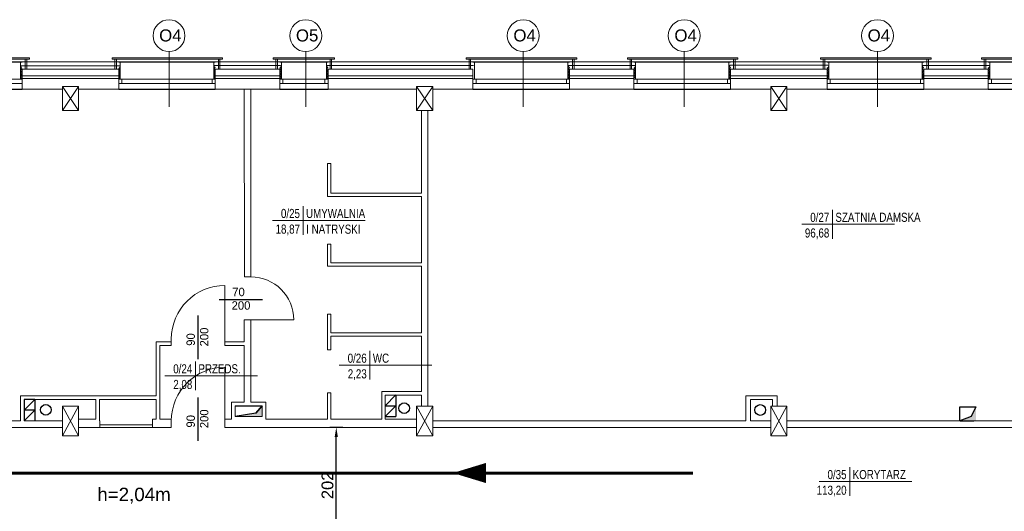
# Model space of a CAD drawing. Header units: millimetres. Extents: x 126553 to 403692, y -95821 to 38049.
# Tile 173 of 256: x 214286 to 216120, y 20552 to 21467. Entities that reach past the tile are written whole.
import ezdxf
from ezdxf.enums import TextEntityAlignment as Align

# ---------------------------------------------------------------- set-up
doc = ezdxf.new("R2010")
doc.units = ezdxf.units.MM
for name, color, linetype, lineweight in [('CIENKIE', 7, 'Continuous', 18), ('docieplenie', 6, 'Continuous', 18), ('docieplenie zew.', 6, 'Continuous', 18), ('ekspertyza', 7, 'Continuous', 30), ('ewakaucja', 3, 'Continuous', 50), ('OKNA', 7, 'Continuous', 13), ('opisy', 7, 'Continuous', 18), ('WYMIAR', 7, 'Continuous', 18), ('ŚCIANY CIENKIE', 7, 'Continuous', 18), ('ŚCIANY GRUBE', 7, 'Continuous', 20)]:
    doc.layers.add(name, color=color, linetype=linetype, lineweight=lineweight)
doc.layers.add('KOMINY', color=94, linetype='Continuous', plot=False)
doc.layers.add('WIDOK', color=7, linetype='Continuous')
doc.styles.add('Arial', font='arial.ttf')
doc.styles.add('STYLE1', font='txt', dxfattribs={"width": 0.8})
doc.linetypes.add('ZIGZAG', pattern='A,0.0001,-0.2,[131,LTYPESHP.SHX,S=0.2,R=0,X=-0.2,Y=0],-0.4,[131,LTYPESHP.SHX,S=0.2,R=180,X=0.2,Y=0],-0.2', length=0.8001)
doc.dimstyles.new('100 moje', dxfattribs={"dimtxt": 22, "dimasz": 12, "dimexe": 12, "dimexo": 20, "dimgap": 3, "dimtad": 1, "dimdec": 1, "dimrnd": 0.5, "dimtxsty": 'Standard', "dimblk1": 'ARCHTICK', "dimblk2": 'ARCHTICK', "dimsah": 1, "dimcen": 0.1, "dimdle": 10, "dimclrd": 256, "dimclre": 256, "dimclrt": 256, "dimadec": 0, "dimazin": 0, "dimtfac": 1, "dimtdec": 1, "dimtofl": 0, "dimtmove": 1, "dimatfit": 3, "dimfxl": 12, "dimfxlon": 1, "dimtolj": 1, "dimtzin": 0, "dimarcsym": 0})

# ---------------------------------------------------------------- blocks, each defined once
blk = doc.blocks.new('METKA')
for p, q in [((0, 26.9), (0, -26.9)), ((-57.4, 0), (115.4, 0))]:
    blk.add_line(p, q)
at = {"layer": 'opisy', "style": 'STYLE1', "width": 0.8, "flags": 4}
for tag, p in [('NUMER', (-6.1, 4.5)), ('POWIERZCHNIA', (-6, -24.6))]:
    blk.add_attdef(tag, text='', height=17, dxfattribs=at).set_placement(p, align=Align.RIGHT)
for tag, p in [('NAZWA', (5.3, 4.6)), ('POSADZKA', (5.6, -24.7))]:
    blk.add_attdef(tag, p, '', height=17, dxfattribs=at)
blk = doc.blocks.new('*D2459')
at = {"layer": 'Defpoints', "color": 0, "linetype": 'Continuous', "lineweight": 60, "transparency": 16777216}
for p in [(214875.4, 20707.9), (214911, 20707.9), (214920.9, 20491.8)]:
    blk.add_point(p, dxfattribs=at)
at = {"layer": 'ekspertyza', "color": 7, "linetype": 'Continuous', "lineweight": -2, "transparency": 16777216}
for p, q in [((214887.4, 20707.9), (214863.4, 20707.9)), ((214875.4, 20509.8), (214875.4, 20689.9)), ((214887.4, 20491.8), (214863.4, 20491.8))]:
    blk.add_line(p, q, dxfattribs=at)
at = {"layer": 'ekspertyza', "color": 7, "linetype": 'Continuous', "lineweight": 60, "transparency": 16777216}
for points in [[(214872.4, 20689.9), (214878.4, 20689.9), (214875.4, 20707.9)], [(214872.4, 20509.8), (214878.4, 20509.8), (214875.4, 20491.8)]]:
    blk.add_solid(points, dxfattribs=at)
at = {"layer": 'ekspertyza', "color": 7, "linetype": 'Continuous', "lineweight": 20, "transparency": 16777216, "insert": (214859.1, 20599.9), "char_height": 22, "attachment_point": 5, "rotation": 90, "style": 'Arial'}
blk.add_mtext('\\A1;202', dxfattribs=at)

msp = doc.modelspace()

# ---------------------------------------------------------------- hatches: boundary and pattern name
at = {"layer": 'KOMINY'}
for points in [[(214737.05133, 20747.83764), (214725.77484, 20734.53898), (214687.05133, 20727.83764), (214727.05133, 20727.83764), (214737.05133, 20727.83764)], [(214737.05133, 20747.83764), (214725.77484, 20734.53898), (214687.05133, 20727.83764), (214727.05133, 20727.83764), (214737.05133, 20727.83764)], [(214737.05133, 20747.83764), (214725.77484, 20734.53898), (214687.05133, 20727.83764), (214727.05133, 20727.83764), (214737.05133, 20727.83764)], [(216067.05133, 20745.83764), (216058.04922, 20728.37653), (216037.05133, 20719.83764), (216063.05133, 20719.83764), (216067.05133, 20719.83764)], [(216067.05133, 20745.83764), (216058.04922, 20728.37653), (216037.05133, 20719.83764), (216063.05133, 20719.83764), (216067.05133, 20719.83764)]]:
    msp.add_hatch(color=0, dxfattribs=at).paths.add_polyline_path(points)

# ---------------------------------------------------------------- linework, layer by layer
at = {"layer": 'CIENKIE', "color": 0}
for p, q in [((214097.72052, 21395.93621), (214303.72052, 21395.93621)), ((214097.72052, 21392.93621), (214303.72052, 21392.93621)), ((214295.72052, 21392.93621), (214295.72052, 21374.33764)), ((214298.72052, 21392.93621), (214298.72052, 21374.33764)), ((214303.72052, 21392.93621), (214303.72052, 21395.93621)), ((214457.72052, 21392.93621), (214457.72052, 21395.93621)), ((214457.72052, 21395.93621), (214663.72052, 21395.93621)), ((214457.72052, 21392.93621), (214663.72052, 21392.93621)), ((214462.72052, 21392.93621), (214462.72052, 21374.33764)), ((214465.72052, 21392.93621), (214465.72052, 21374.33764)), ((214655.72052, 21392.93621), (214655.72052, 21374.33764)), ((214658.72052, 21392.93621), (214658.72052, 21374.33764)), ((214663.72052, 21392.93621), (214663.72052, 21395.93621)), ((214757.72052, 21392.93621), (214757.72052, 21395.93621)), ((214757.72052, 21395.93621), (214871.81216, 21395.93621)), ((214757.72052, 21392.93621), (214871.81216, 21392.93621)), ((214762.72052, 21392.93621), (214762.72052, 21374.33764)), ((214765.72052, 21392.93621), (214765.72052, 21374.33764)), ((214863.81216, 21392.93621), (214863.81216, 21374.33764)), ((214866.81216, 21392.93621), (214866.81216, 21374.33764)), ((214871.81216, 21392.93621), (214871.81216, 21395.93621)), ((215117.72052, 21392.93621), (215117.72052, 21395.93621)), ((215117.72052, 21395.93621), (215323.72052, 21395.93621)), ((215117.72052, 21392.93621), (215323.72052, 21392.93621)), ((215122.72052, 21392.93621), (215122.72052, 21374.33764)), ((215125.72052, 21392.93621), (215125.72052, 21374.33764)), ((215315.72052, 21392.93621), (215315.72052, 21374.33764)), ((215318.72052, 21392.93621), (215318.72052, 21374.33764)), ((215323.72052, 21392.93621), (215323.72052, 21395.93621)), ((215417.72052, 21392.93621), (215417.72052, 21395.93621)), ((215417.72052, 21395.93621), (215623.72052, 21395.93621)), ((215417.72052, 21392.93621), (215623.72052, 21392.93621)), ((215422.72052, 21392.93621), (215422.72052, 21374.33764)), ((215425.72052, 21392.93621), (215425.72052, 21374.33764)), ((215615.72052, 21392.93621), (215615.72052, 21374.33764)), ((215618.72052, 21392.93621), (215618.72052, 21374.33764)), ((215623.72052, 21392.93621), (215623.72052, 21395.93621)), ((215777.72052, 21392.93621), (215777.72052, 21395.93621)), ((215777.72052, 21395.93621), (215983.72052, 21395.93621)), ((215777.72052, 21392.93621), (215983.72052, 21392.93621)), ((215782.72052, 21392.93621), (215782.72052, 21374.33764)), ((215785.72052, 21392.93621), (215785.72052, 21374.33764)), ((215975.72052, 21392.93621), (215975.72052, 21374.33764)), ((215978.72052, 21392.93621), (215978.72052, 21374.33764)), ((215983.72052, 21392.93621), (215983.72052, 21395.93621)), ((216077.72052, 21392.93621), (216077.72052, 21395.93621)), ((216077.72052, 21395.93621), (216283.72052, 21395.93621)), ((216077.72052, 21392.93621), (216283.72052, 21392.93621)), ((216082.72052, 21392.93621), (216082.72052, 21374.33764)), ((216085.72052, 21392.93621), (216085.72052, 21374.33764))]:
    msp.add_line(p, q, dxfattribs=at)
at = {"layer": 'docieplenie', "color": 0, "linetype": 'ZIGZAG'}
for p, q in [((214289.81398, 21375.87218), (214287.32344, 21372.26082)), ((214287.32344, 21372.26082), (214289.8627, 21368.94219)), ((214288.63467, 21381.02522), (214287.37231, 21379.43477)), ((214287.37231, 21379.43477), (214289.81398, 21375.87218)), ((214288.63467, 21381.02522), (214471.25182, 21381.02522)), ((214472.83602, 21378.3137), (214470.18258, 21375.80404)), ((214470.18258, 21375.80404), (214472.83602, 21372.44203)), ((214472.83602, 21372.44203), (214470.32478, 21369.17473)), ((214471.25182, 21381.02522), (214472.83602, 21378.3137)), ((214648.54102, 21381.27347), (214647.17035, 21379.80021)), ((214647.17035, 21379.80021), (214649.71167, 21377.50309)), ((214649.88058, 21372.15898), (214647.23756, 21369.04503)), ((214649.71167, 21377.50309), (214647.32635, 21374.52387)), ((214647.32635, 21374.52387), (214649.88058, 21372.15898)), ((214648.54102, 21381.27347), (214771.60558, 21381.27347)), ((214772.94455, 21373.93986), (214770.1878, 21371.5557)), ((214772.90625, 21378.59895), (214770.30242, 21376.34841)), ((214770.30242, 21376.34841), (214772.94455, 21373.93986)), ((214771.60558, 21381.27347), (214772.90625, 21378.59895)), ((214858.54102, 21381.27347), (214857.17035, 21379.80021)), ((214857.17035, 21379.80021), (214859.71167, 21377.50309)), ((214859.88058, 21372.15898), (214857.23756, 21369.04503)), ((214859.71167, 21377.50309), (214857.32635, 21374.52387)), ((214857.32635, 21374.52387), (214859.88058, 21372.15898)), ((214858.54102, 21381.27347), (215131.31192, 21381.27347)), ((215308.54102, 21381.27347), (215307.17035, 21379.80021)), ((215307.17035, 21379.80021), (215309.71167, 21377.50309)), ((215309.88058, 21372.15898), (215307.23756, 21369.04503)), ((215309.71167, 21377.50309), (215307.32635, 21374.52387)), ((215307.32635, 21374.52387), (215309.88058, 21372.15898)), ((215308.54102, 21381.27347), (215431.60558, 21381.27347)), ((215432.94455, 21373.93986), (215430.1878, 21371.5557)), ((215432.90625, 21378.59895), (215430.30242, 21376.34841)), ((215430.30242, 21376.34841), (215432.94455, 21373.93986)), ((215431.60558, 21381.27347), (215432.90625, 21378.59895)), ((215608.54102, 21381.27347), (215607.17035, 21379.80021)), ((215607.17035, 21379.80021), (215609.71167, 21377.50309)), ((215609.88058, 21372.15898), (215607.23756, 21369.04503)), ((215609.71167, 21377.50309), (215607.32635, 21374.52387)), ((215607.32635, 21374.52387), (215609.88058, 21372.15898)), ((215608.57936, 21381.71295), (215791.26045, 21381.71295)), ((215792.94455, 21373.93986), (215790.1878, 21371.5557)), ((215792.90625, 21378.59895), (215790.30242, 21376.34841)), ((215790.30242, 21376.34841), (215792.94455, 21373.93986)), ((215791.60558, 21381.27347), (215792.90625, 21378.59895)), ((215968.54102, 21381.27347), (215967.17035, 21379.80021)), ((215967.17035, 21379.80021), (215969.71167, 21377.50309)), ((215969.88058, 21372.15898), (215967.23756, 21369.04503)), ((215969.71167, 21377.50309), (215967.32635, 21374.52387)), ((215967.32635, 21374.52387), (215969.88058, 21372.15898)), ((215968.54102, 21381.27347), (216091.60558, 21381.27347)), ((216092.94455, 21373.93986), (216090.1878, 21371.5557)), ((216092.90625, 21378.59895), (216090.30242, 21376.34841)), ((216090.30242, 21376.34841), (216092.94455, 21373.93986)), ((216091.60558, 21381.27347), (216092.90625, 21378.59895)), ((214289.8627, 21368.94219), (214287.30289, 21365.76285)), ((214287.30289, 21365.76285), (214289.80591, 21363.31046)), ((214289.80591, 21363.31046), (214287.35191, 21359.92607)), ((214287.35191, 21359.92607), (214289.75689, 21357.27748)), ((214289.75689, 21357.27748), (214289.21699, 21356.44367)), ((214472.81503, 21366.50176), (214470.27841, 21363.20149)), ((214470.27841, 21363.20149), (214472.76719, 21360.18811)), ((214470.32478, 21369.17473), (214472.81503, 21366.50176)), ((214472.76719, 21360.18811), (214470.32625, 21357.03133)), ((214470.32625, 21357.03133), (214471.04416, 21356.31388)), ((214647.23756, 21369.04503), (214649.88014, 21366.44185)), ((214649.88014, 21366.44185), (214647.29685, 21363.45851)), ((214647.29685, 21363.45851), (214649.83905, 21361.25922)), ((214649.83905, 21361.25922), (214647.29685, 21358.45335)), ((214647.29685, 21358.45335), (214649.89203, 21356.51482)), ((214770.1878, 21371.5557), (214773.00223, 21369.9511)), ((214772.88908, 21360.69348), (214770.26485, 21358.58095)), ((214770.26485, 21358.58095), (214772.74321, 21356.46842)), ((214772.89583, 21365.35019), (214770.30139, 21363.06102)), ((214770.30139, 21363.06102), (214772.88908, 21360.69348)), ((214773.00223, 21369.9511), (214770.33397, 21367.69407)), ((214770.33397, 21367.69407), (214772.89583, 21365.35019)), ((214857.23756, 21369.04503), (214859.88014, 21366.44185)), ((214859.88014, 21366.44185), (214857.29685, 21363.45851)), ((214857.29685, 21363.45851), (214859.83905, 21361.25922)), ((214859.83905, 21361.25922), (214857.29685, 21358.45335)), ((214857.29685, 21358.45335), (214859.89203, 21356.51482)), ((215307.23756, 21369.04503), (215309.88014, 21366.44185)), ((215309.88014, 21366.44185), (215307.29685, 21363.45851)), ((215307.29685, 21363.45851), (215309.83905, 21361.25922)), ((215309.83905, 21361.25922), (215307.29685, 21358.45335)), ((215307.29685, 21358.45335), (215309.89203, 21356.51482)), ((215430.1878, 21371.5557), (215433.00223, 21369.9511)), ((215432.88908, 21360.69348), (215430.26485, 21358.58095)), ((215432.89583, 21365.35019), (215430.30139, 21363.06102)), ((215430.30139, 21363.06102), (215432.88908, 21360.69348)), ((215433.00223, 21369.9511), (215430.33397, 21367.69407)), ((215430.33397, 21367.69407), (215432.89583, 21365.35019)), ((215607.23756, 21369.04503), (215609.88014, 21366.44185)), ((215609.88014, 21366.44185), (215607.29685, 21363.45851)), ((215607.29685, 21363.45851), (215609.83905, 21361.25922)), ((215609.83905, 21361.25922), (215607.29685, 21358.45335)), ((215607.29685, 21358.45335), (215609.89203, 21356.51482)), ((215790.1878, 21371.5557), (215793.00223, 21369.9511)), ((215792.88908, 21360.69348), (215790.26485, 21358.58095)), ((215790.26485, 21358.58095), (215792.74321, 21356.46842)), ((215792.89583, 21365.35019), (215790.30139, 21363.06102)), ((215790.30139, 21363.06102), (215792.88908, 21360.69348)), ((215793.00223, 21369.9511), (215790.33397, 21367.69407)), ((215790.33397, 21367.69407), (215792.89583, 21365.35019)), ((215967.23756, 21369.04503), (215969.88014, 21366.44185)), ((215969.88014, 21366.44185), (215967.29685, 21363.45851)), ((215967.29685, 21363.45851), (215969.83905, 21361.25922)), ((215969.83905, 21361.25922), (215967.29685, 21358.45335)), ((215967.29685, 21358.45335), (215969.89203, 21356.51482)), ((216090.1878, 21371.5557), (216093.00223, 21369.9511)), ((216092.88908, 21360.69348), (216090.26485, 21358.58095)), ((216090.26485, 21358.58095), (216092.74321, 21356.46842)), ((216092.89583, 21365.35019), (216090.30139, 21363.06102)), ((216090.30139, 21363.06102), (216092.88908, 21360.69348)), ((216093.00223, 21369.9511), (216090.33397, 21367.69407)), ((216090.33397, 21367.69407), (216092.89583, 21365.35019))]:
    msp.add_line(p, q, dxfattribs=at)
at = {"layer": 'docieplenie', "color": 0, "lineweight": 0}
for points in [[(214668.05133, 20872.07021), (214668.05133, 20972.07021)], [(214716.10106, 20908.07021), (214796.10106, 20908.07021)], [(214668.05133, 20719.88611), (214668.05133, 20819.88611)]]:
    msp.add_lwpolyline(points, dxfattribs=at)
at = {"layer": 'docieplenie', "color": 0, "lineweight": 30}
for points in [[(214656.95412, 20946.11495), (214737.82207, 20946.11495)], [(214617.89035, 20835.06541), (214617.89035, 20915.93335)], [(214617.89035, 20682.88131), (214617.89035, 20763.74925)]]:
    msp.add_lwpolyline(points, dxfattribs=at)
at = {"layer": 'docieplenie', "color": 3, "lineweight": 60}
msp.add_lwpolyline([(215539.89939, 20622.92057), (214577.33827, 20622.92057)], dxfattribs=at)
at = {"layer": 'docieplenie', "color": 0, "lineweight": 0}
for centre, radius, start, end in [((214716.10106, 20908.07021), 80, 0, 90), ((214668.05133, 20872.07021), 100, 90, 180), ((214668.05133, 20719.88611), 100, 90, 180)]:
    msp.add_arc(centre, radius, start, end, dxfattribs=at)
at = {"layer": 'docieplenie zew.', "color": 0}
for p, q in [((214287.05133, 21356.09616), (214287.05133, 21388.33764)), ((214287.05133, 21388.33764), (214470.05133, 21388.33764)), ((214470.05133, 21388.33764), (214473.05133, 21388.33764)), ((214473.05133, 21388.33764), (214473.05133, 21356.09616)), ((214647.05133, 21388.33764), (214770.05133, 21388.33764)), ((214773.05133, 21388.33764), (214770.05133, 21388.33764)), ((214773.05133, 21356.09616), (214773.05133, 21388.33764)), ((214857.05133, 21388.33764), (215130.05133, 21388.33764)), ((215130.05133, 21388.33764), (215133.05133, 21388.33764)), ((215133.05133, 21388.33764), (215133.05133, 21356.09616)), ((215307.05133, 21388.33764), (215430.05133, 21388.33764)), ((215433.05133, 21388.33764), (215430.05133, 21388.33764)), ((215433.05133, 21356.09616), (215433.05133, 21388.33764)), ((215607.05133, 21356.09616), (215607.05133, 21388.33764)), ((215607.05133, 21388.33764), (215790.05133, 21388.33764)), ((215790.05133, 21388.33764), (215793.05133, 21388.33764)), ((215793.05133, 21388.33764), (215790.05133, 21388.33764)), ((215793.05133, 21388.33764), (215793.05133, 21356.09616)), ((215793.05133, 21356.09616), (215793.05133, 21388.33764)), ((215967.05133, 21388.33764), (216090.05133, 21388.33764)), ((216093.05133, 21388.33764), (216090.05133, 21388.33764)), ((216093.05133, 21356.09616), (216093.05133, 21388.33764)), ((214290.05133, 21356.09616), (214287.05133, 21356.09616)), ((214473.05133, 21356.09616), (214470.05133, 21356.09616)), ((215133.05133, 21356.09616), (215130.05133, 21356.09616)), ((215610.05133, 21356.09616), (215607.05133, 21356.09616)), ((215793.05133, 21356.09616), (215790.05133, 21356.09616))]:
    msp.add_line(p, q, dxfattribs=at)
at = {"layer": 'docieplenie zew.', "color": 0, "linetype": 'ZIGZAG'}
for p, q in [((214647.05133, 21374.33764), (214647.05133, 21388.33764)), ((214647.05133, 21356.09616), (214647.05133, 21374.33764)), ((214857.05133, 21374.33764), (214857.05133, 21388.33764)), ((214857.05133, 21356.09616), (214857.05133, 21374.33764)), ((215307.05133, 21374.33764), (215307.05133, 21388.33764)), ((215307.05133, 21356.09616), (215307.05133, 21374.33764)), ((215607.05133, 21356.09616), (215607.05133, 21374.33764)), ((215967.05133, 21374.33764), (215967.05133, 21388.33764)), ((215967.05133, 21356.09616), (215967.05133, 21374.33764)), ((214650.05133, 21356.09616), (214647.05133, 21356.09616)), ((214770.05133, 21356.09616), (214773.05133, 21356.09616)), ((214860.05133, 21356.09616), (214857.05133, 21356.09616)), ((215310.05133, 21356.09616), (215307.05133, 21356.09616)), ((215430.05133, 21356.09616), (215433.05133, 21356.09616)), ((215610.05133, 21356.09616), (215607.05133, 21356.09616)), ((215790.05133, 21356.09616), (215793.05133, 21356.09616)), ((215970.05133, 21356.09616), (215967.05133, 21356.09616)), ((216090.05133, 21356.09616), (216093.05133, 21356.09616))]:
    msp.add_line(p, q, dxfattribs=at)
at = {"layer": 'ewakaucja', "color": 3, "lineweight": 60}
msp.add_lwpolyline([(215092.65313, 20622.92057, 0, 37.5, 0), (215154.35637, 20622.92057, 37.5, 37.5, 0)], format="xyseb", dxfattribs=at)
msp.add_lwpolyline([(215149.52861, 20622.92057), (213576.39092, 20622.92057)], dxfattribs=at)
at = {"layer": 'KOMINY', "color": 0}
for p, q in [((214986.55133, 20768.23543), (214966.55133, 20748.23543)), ((214986.55133, 20767.83764), (214986.55133, 20727.83764)), ((214986.55133, 20767.83764), (214986.55133, 20727.83764)), ((214314.05133, 20759.83764), (214294.05133, 20739.83764)), ((214294.05133, 20759.83764), (214294.05133, 20719.83764)), ((214314.05133, 20759.83764), (214294.05133, 20759.83764)), ((214314.05133, 20759.83764), (214314.05133, 20719.83764)), ((214314.05133, 20739.83764), (214294.05133, 20719.83764)), ((214309.05133, 20739.83764), (214294.05133, 20739.83764)), ((214314.05133, 20739.83764), (214294.05133, 20719.83764)), ((214314.05133, 20739.83764), (214294.05133, 20739.83764)), ((214687.05133, 20747.83764), (214737.05133, 20747.83764)), ((214687.05133, 20747.83764), (214737.05133, 20747.83764)), ((214725.77484, 20734.53898), (214687.05133, 20727.83764)), ((214725.77484, 20734.53898), (214687.05133, 20727.83764)), ((214725.77484, 20734.53898), (214687.05133, 20727.83764)), ((214725.77484, 20734.53898), (214737.05133, 20747.83764)), ((214737.05133, 20747.83764), (214725.77484, 20734.53898)), ((214725.77484, 20734.53898), (214737.05133, 20747.83764)), ((214737.05133, 20747.83764), (214725.77484, 20734.53898)), ((214737.05133, 20747.83764), (214725.77484, 20734.53898)), ((214725.77484, 20734.53898), (214737.05133, 20747.83764)), ((214966.55133, 20748.23543), (214986.55133, 20748.23543)), ((214986.55133, 20748.23543), (214966.55133, 20728.23543)), ((216037.05133, 20745.83764), (216067.05133, 20745.83764)), ((216037.05133, 20719.83764), (216037.05133, 20745.83764)), ((216037.05133, 20745.83764), (216067.05133, 20745.83764)), ((216037.05133, 20719.83764), (216037.05133, 20745.83764)), ((216037.05133, 20719.83764), (216037.05133, 20739.83764)), ((216037.05133, 20719.83764), (216037.05133, 20739.83764)), ((216067.05133, 20745.83764), (216058.04922, 20728.37653)), ((214966.55133, 20727.83764), (214986.55133, 20727.83764)), ((216058.04922, 20728.37653), (216037.05133, 20719.83764)), ((216037.55133, 20719.83764), (216063.05133, 20719.83764))]:
    msp.add_line(p, q, dxfattribs=at)
for centre in [(214334.27553, 20740.55434), (214334.27553, 20740.55434), (215001.84162, 20743.60616), (215665.34319, 20740.23326), (215665.34319, 20740.23326)]:
    msp.add_circle(centre, 10, dxfattribs=at)
at = {"layer": 'OKNA', "color": 0}
for p, q in [((214110.05133, 21356.09616), (214290.05133, 21356.09616)), ((214470.05133, 21356.09616), (214650.05133, 21356.09616)), ((214475.91162, 21347.94281), (214475.91162, 21355.94281)), ((214644.05133, 21348.09616), (214644.05133, 21356.09616)), ((214770.05133, 21356.09616), (214860.05133, 21356.09616)), ((214775.91162, 21347.94281), (214775.91162, 21355.94281)), ((214854.05133, 21348.09616), (214854.05133, 21356.09616)), ((215130.05133, 21356.09616), (215310.05133, 21356.09616)), ((215135.91162, 21347.94281), (215135.91162, 21355.94281)), ((215304.05133, 21348.09616), (215304.05133, 21356.09616)), ((215430.05133, 21356.09616), (215610.05133, 21356.09616)), ((215435.91162, 21347.94281), (215435.91162, 21355.94281)), ((215604.05133, 21348.09616), (215604.05133, 21356.09616)), ((215790.05133, 21356.09616), (215970.05133, 21356.09616)), ((215795.91162, 21347.94281), (215795.91162, 21355.94281)), ((215964.05133, 21348.09616), (215964.05133, 21356.09616)), ((216090.05133, 21356.09616), (216270.05133, 21356.09616)), ((216095.91162, 21347.94281), (216095.91162, 21355.94281)), ((214110.05133, 21348.09616), (214290.05133, 21348.09616)), ((214470.05133, 21348.09616), (214650.05133, 21348.09616)), ((214770.05133, 21348.09616), (214860.05133, 21348.09616)), ((214860.05133, 21348.09616), (214854.05133, 21348.09616)), ((215130.05133, 21348.09616), (215310.05133, 21348.09616)), ((215430.05133, 21348.09616), (215610.05133, 21348.09616)), ((215790.05133, 21348.09616), (215970.05133, 21348.09616)), ((216090.05133, 21348.09616), (216270.05133, 21348.09616))]:
    msp.add_line(p, q, dxfattribs=at)
at = {"layer": 'opisy', "color": 0}
for p, q in [((214563.77322, 21304.41947), (214563.77322, 21407.19244)), ((214818.58106, 21304.41947), (214818.58106, 21407.19244)), ((215223.77322, 21304.41947), (215223.77322, 21407.19244)), ((215523.77322, 21304.41947), (215523.77322, 21407.19244)), ((215883.77322, 21304.41947), (215883.77322, 21407.19244))]:
    msp.add_line(p, q, dxfattribs=at)
for centre in [(214563.77322, 21436.89269), (214818.58106, 21436.89269), (215223.77322, 21436.89269), (215523.77322, 21436.89269), (215883.77322, 21436.89269)]:
    msp.add_circle(centre, 29.70025, dxfattribs=at)
at = {"layer": 'WIDOK', "color": 0}
for p, q in [((214110.05133, 21388.33764), (214290.05133, 21388.33764)), ((214470.05133, 21388.33764), (214650.05133, 21388.33764)), ((214770.05133, 21388.33764), (214860.05133, 21388.33764)), ((215130.05133, 21388.33764), (215310.05133, 21388.33764)), ((215430.05133, 21388.33764), (215610.05133, 21388.33764)), ((215790.05133, 21388.33764), (215970.05133, 21388.33764)), ((216090.05133, 21388.33764), (216270.05133, 21388.33764)), ((214110.05133, 21337.33764), (214290.05133, 21337.33764)), ((214470.05133, 21337.33764), (214650.05133, 21337.33764)), ((214770.05133, 21337.33764), (214860.05133, 21337.33764)), ((215130.05133, 21337.33764), (215310.05133, 21337.33764)), ((215430.05133, 21337.33764), (215610.05133, 21337.33764)), ((215790.05133, 21337.33764), (215970.05133, 21337.33764)), ((216090.05133, 21337.33764), (216270.05133, 21337.33764))]:
    msp.add_line(p, q, dxfattribs=at)
at = {"layer": 'ŚCIANY CIENKIE', "color": 0}
for p, q in [((214365.05133, 21342.33764), (214395.05133, 21297.33764)), ((214395.05133, 21342.33764), (214365.05133, 21297.33764)), ((215055.05133, 21342.33764), (215025.05133, 21297.33764)), ((215025.05133, 21342.33764), (215055.05133, 21297.33764)), ((215715.05133, 21342.33764), (215685.05133, 21297.33764)), ((215685.05133, 21342.33764), (215715.05133, 21297.33764)), ((214395.05133, 20747.33764), (214365.05133, 20692.33764)), ((214395.05133, 20692.33764), (214365.05133, 20747.33764)), ((215055.05133, 20692.33764), (215025.05133, 20747.33764)), ((215055.05133, 20747.33764), (215025.05133, 20692.33764)), ((215715.05133, 20692.33764), (215685.05133, 20747.33764)), ((215715.05133, 20747.33764), (215685.05133, 20692.33764)), ((214435.05133, 20712.83764), (214533.05133, 20712.83764)), ((214435.05133, 20707.83764), (214533.05133, 20707.88611))]:
    msp.add_line(p, q, dxfattribs=at)
at = {"layer": 'ŚCIANY GRUBE', "color": 0}
for p, q in [((214290.05133, 21374.33764), (214290.05133, 21337.33764)), ((214470.05133, 21374.33764), (214290.05133, 21374.33764)), ((214470.05133, 21374.33764), (214470.05133, 21337.33764)), ((214650.05133, 21374.33764), (214650.05133, 21337.33764)), ((214770.05133, 21374.33764), (214650.05133, 21374.33764)), ((214770.05133, 21374.33764), (214770.05133, 21337.33764)), ((214860.05133, 21374.33764), (214860.05133, 21337.33764)), ((215130.05133, 21374.33764), (214860.05133, 21374.33764)), ((215130.05133, 21337.33764), (215130.05133, 21374.33764)), ((215130.05133, 21374.33764), (215130.05133, 21337.33764)), ((215430.05133, 21374.33764), (215310.05133, 21374.33764)), ((215310.05133, 21337.33764), (215310.05133, 21374.33764)), ((215310.05133, 21374.33764), (215310.05133, 21337.33764)), ((215430.05133, 21337.33764), (215430.05133, 21374.33764)), ((215430.05133, 21374.33764), (215430.05133, 21337.33764)), ((215430.05133, 21337.33764), (215430.05133, 21374.33764)), ((215610.05133, 21337.33764), (215610.05133, 21374.33764)), ((215790.05133, 21374.33764), (215610.05133, 21374.33764)), ((215610.05133, 21374.33764), (215610.05133, 21337.33764)), ((215610.05133, 21337.33764), (215610.05133, 21374.33764)), ((215790.05133, 21337.33764), (215790.05133, 21374.33764)), ((215790.05133, 21337.33764), (215790.05133, 21374.33764)), ((215790.05133, 21374.33764), (215790.05133, 21337.33764)), ((215790.05133, 21337.33764), (215790.05133, 21374.33764)), ((215970.05133, 21337.33764), (215970.05133, 21374.33764)), ((216090.05133, 21374.33764), (215970.05133, 21374.33764)), ((215970.05133, 21337.33764), (215970.05133, 21374.33764)), ((215970.05133, 21374.33764), (215970.05133, 21337.33764)), ((215970.05133, 21337.33764), (215970.05133, 21374.33764)), ((216090.05133, 21337.33764), (216090.05133, 21374.33764)), ((216090.05133, 21337.33764), (216090.05133, 21374.33764)), ((216090.05133, 21374.33764), (216090.05133, 21337.33764)), ((216090.05133, 21337.33764), (216090.05133, 21374.33764)), ((216090.05133, 21337.33764), (216090.05133, 21374.33764)), ((214470.05133, 21362.33764), (214290.05133, 21362.33764)), ((214470.05133, 21357.33764), (214290.05133, 21357.33764)), ((214770.05133, 21362.33764), (214650.05133, 21362.33764)), ((214770.05133, 21357.33764), (214650.05133, 21357.33764)), ((215130.05133, 21362.33764), (214860.05133, 21362.33764)), ((215130.05133, 21357.33764), (214860.05133, 21357.33764)), ((215430.05133, 21362.33764), (215310.05133, 21362.33764)), ((215430.05133, 21357.33764), (215310.05133, 21357.33764)), ((215790.05133, 21362.33764), (215610.05133, 21362.33764)), ((215790.05133, 21357.33764), (215610.05133, 21357.33764)), ((216090.05133, 21362.33764), (215970.05133, 21362.33764)), ((216090.05133, 21357.33764), (215970.05133, 21357.33764)), ((214365.05133, 21337.33764), (214290.05133, 21337.33764)), ((214365.05133, 21342.33764), (214395.05133, 21342.33764)), ((214365.05133, 21342.33764), (214365.05133, 21297.33764)), ((214395.05133, 21297.33764), (214395.05133, 21342.33764)), ((214470.05133, 21337.33764), (214395.05133, 21337.33764)), ((214770.05133, 21337.33764), (214650.05133, 21337.33764)), ((214704.10106, 20988.07021), (214704.05133, 21337.33764)), ((214716.05133, 20988.07021), (214716.05133, 21337.33764)), ((215025.05133, 21337.33764), (214860.05133, 21337.33764)), ((215025.05133, 21342.33764), (215055.05133, 21342.33764)), ((215025.05133, 21342.33764), (215025.05133, 21297.33764)), ((215055.05133, 21297.33764), (215055.05133, 21342.33764)), ((215130.05133, 21337.33764), (215055.05133, 21337.33764)), ((215430.05133, 21337.33764), (215310.05133, 21337.33764)), ((215685.05133, 21337.33764), (215610.05133, 21337.33764)), ((215685.05133, 21342.33764), (215715.05133, 21342.33764)), ((215685.05133, 21342.33764), (215685.05133, 21297.33764)), ((215715.05133, 21297.33764), (215715.05133, 21342.33764)), ((215790.05133, 21337.33764), (215715.05133, 21337.33764)), ((216090.05133, 21337.33764), (215970.05133, 21337.33764)), ((214365.05133, 21297.33764), (214395.05133, 21297.33764)), ((215025.05133, 21297.33764), (215055.05133, 21297.33764)), ((215034.05133, 21143.83764), (215034.05133, 21297.33764)), ((215034.05133, 21143.83764), (215034.05133, 21297.33764)), ((215046.05133, 20747.33764), (215046.05133, 21297.33764)), ((215046.05133, 20747.33764), (215046.05133, 21297.33764)), ((215685.05133, 21297.33764), (215715.05133, 21297.33764)), ((214859.05133, 21198.83764), (214865.05133, 21198.83764)), ((214859.05133, 21137.83764), (214859.05133, 21198.83764)), ((214865.05133, 21143.83764), (214865.05133, 21198.83764)), ((214859.05133, 21137.83764), (215034.05133, 21137.83764)), ((214865.05133, 21143.83764), (215034.05133, 21143.83764)), ((215034.05133, 21013.83764), (215034.05133, 21137.83764)), ((215034.05133, 21013.83764), (215034.05133, 21137.83764)), ((214859.05133, 21048.55838), (214865.05133, 21048.55838)), ((214859.05133, 21007.83764), (214859.05133, 21048.55838)), ((214865.05133, 21013.83764), (214865.05133, 21048.55838)), ((214859.05133, 21007.83764), (215034.05133, 21007.83764)), ((214865.05133, 21013.83764), (215034.05133, 21013.83764)), ((214865.05133, 21007.83764), (215034.05133, 21007.83764)), ((215034.05133, 20883.83764), (215034.05133, 21007.83764)), ((215034.05133, 20883.83764), (215034.05133, 21007.83764)), ((214716.10106, 20988.07021), (214704.10106, 20988.07021)), ((214859.05133, 20918.55838), (214865.05133, 20918.55838)), ((214859.05133, 20852.14948), (214859.05133, 20918.55838)), ((214865.05133, 20883.83764), (214865.05133, 20918.55838)), ((214716.05133, 20908.07021), (214704.05133, 20908.07021)), ((214704.05133, 20867.07021), (214704.05133, 20908.07021)), ((214716.05133, 20908.07021), (214704.05133, 20908.07021)), ((214716.05133, 20754.83764), (214716.05133, 20908.07021)), ((214865.05133, 20883.83764), (215034.05133, 20883.83764)), ((214865.05133, 20877.83764), (215034.05133, 20877.83764)), ((214865.05133, 20852.14948), (214865.05133, 20877.83764)), ((215034.05133, 20774.83764), (215034.05133, 20877.83764)), ((215034.05133, 20774.83764), (215034.05133, 20877.83764)), ((214539.55133, 20766.83764), (214539.55133, 20867.07021)), ((214539.55133, 20867.07021), (214568.05133, 20867.07021)), ((214546.55133, 20723.07021), (214546.55133, 20860.07021)), ((214546.55133, 20860.07021), (214568.05133, 20860.07021)), ((214568.05133, 20872.07021), (214568.05133, 20860.07021)), ((214568.05133, 20872.07021), (214568.05133, 20860.07021)), ((214568.05133, 20872.07021), (214568.05133, 20860.8741)), ((214568.05133, 20860.07021), (214568.05133, 20867.07021)), ((214668.05133, 20872.07021), (214668.05133, 20860.07021)), ((214668.05133, 20870.78591), (214668.05133, 20860.07021)), ((214668.05133, 20867.07021), (214704.05133, 20867.07021)), ((214668.05133, 20860.07021), (214704.05133, 20860.07021)), ((214704.05133, 20754.83764), (214704.05133, 20860.07021)), ((214859.05133, 20852.14948), (214865.05133, 20852.14948)), ((214287.05133, 20766.83764), (214539.55133, 20766.83764)), ((214287.05133, 20719.83764), (214287.05133, 20766.83764)), ((214287.05133, 20766.83764), (214287.05133, 20719.83764)), ((214287.05133, 20766.83764), (214287.05133, 20719.83764)), ((214546.55133, 20770.28916), (214546.55133, 20723.07021)), ((214859.05133, 20723.07021), (214859.05133, 20772.14948)), ((214859.05133, 20772.14948), (214865.05133, 20772.14948)), ((214865.05133, 20723.07021), (214865.05133, 20772.14948)), ((215034.05133, 20774.83764), (214960.05133, 20774.83764)), ((214960.05133, 20774.83764), (214960.05133, 20723.07021)), ((215034.05133, 20774.83764), (214960.05133, 20774.83764)), ((215034.05133, 20774.83764), (214960.05133, 20774.83764)), ((215034.05133, 20767.83764), (214966.55133, 20767.83764)), ((215034.05133, 20767.83764), (214966.55133, 20767.83764)), ((215034.05133, 20767.83764), (214966.55133, 20767.83764)), ((214966.55133, 20767.83764), (214966.55133, 20723.07021)), ((215034.05133, 20747.33764), (215034.05133, 20767.83764)), ((215034.05133, 20747.33764), (215034.05133, 20767.83764)), ((215696.91163, 20766.83764), (215638.36738, 20766.83764)), ((215638.36738, 20766.83764), (215638.36738, 20719.83764)), ((215696.91163, 20766.83764), (215696.91163, 20747.33764)), ((214294.05133, 20759.83764), (214427.55133, 20759.83764)), ((214294.05133, 20719.83764), (214294.05133, 20759.83764)), ((214427.55133, 20759.83764), (214427.55133, 20723.07021)), ((214427.55133, 20759.83764), (214427.55133, 20723.07021)), ((214427.55133, 20759.83764), (214427.55133, 20723.07021)), ((214427.55133, 20759.83764), (214427.55133, 20723.07021)), ((214427.55133, 20759.83764), (214427.55133, 20723.07021)), ((214434.55133, 20759.83764), (214434.55133, 20719.83764)), ((214434.55133, 20759.83764), (214434.55133, 20723.07021)), ((214434.55133, 20759.83764), (214539.55133, 20759.83764)), ((214539.55133, 20759.83764), (214539.55133, 20723.07021)), ((214680.05133, 20723.07021), (214680.05133, 20754.83764)), ((214680.05133, 20754.83764), (214704.05133, 20754.83764)), ((214716.05133, 20754.83764), (214744.05133, 20754.83764)), ((214744.05133, 20754.83764), (214744.05133, 20723.07021)), ((215688.14033, 20759.83764), (215647.13868, 20759.83764)), ((215647.13868, 20759.83764), (215647.13868, 20719.83764)), ((215688.14033, 20759.83764), (215688.14033, 20747.33764)), ((214365.05133, 20747.33764), (214365.05133, 20692.33764)), ((214365.05133, 20747.33764), (214395.05133, 20747.33764)), ((214395.05133, 20692.33764), (214395.05133, 20747.33764)), ((214687.05133, 20727.83764), (214687.05133, 20747.83764)), ((214687.05133, 20747.83764), (214737.05133, 20747.83764)), ((214687.05133, 20727.83764), (214687.05133, 20741.83764)), ((214737.05133, 20747.83764), (214737.05133, 20727.83764)), ((215025.05133, 20747.33764), (215025.05133, 20692.33764)), ((215025.05133, 20747.33764), (215055.05133, 20747.33764)), ((215055.05133, 20692.33764), (215055.05133, 20747.33764)), ((215685.05133, 20747.33764), (215685.05133, 20692.33764)), ((215685.05133, 20747.33764), (215715.05133, 20747.33764)), ((215715.05133, 20692.33764), (215715.05133, 20747.33764)), ((214082.05133, 20719.83764), (214287.05133, 20719.83764)), ((214294.05133, 20719.83764), (214365.05133, 20719.83764)), ((214427.55133, 20723.07021), (214395.05133, 20723.07021)), ((214434.55133, 20719.83764), (214435.05133, 20719.83764)), ((214435.05133, 20707.88611), (214435.05133, 20719.83764)), ((214533.05133, 20707.88611), (214533.05133, 20723.07021)), ((214539.55133, 20723.07021), (214533.05133, 20723.07021)), ((214568.05133, 20723.07021), (214546.55133, 20723.07021)), ((214568.05133, 20707.88611), (214568.05133, 20723.07021)), ((214568.05133, 20719.88611), (214568.05133, 20707.88611)), ((214568.05133, 20719.88611), (214568.05133, 20707.88611)), ((214568.05133, 20719.88611), (214568.05133, 20708.69)), ((214680.05133, 20723.07021), (214668.05133, 20723.07021)), ((214668.05133, 20719.88611), (214668.05133, 20707.88611)), ((214668.05133, 20718.60181), (214668.05133, 20707.88611)), ((214687.05133, 20727.83764), (214737.05133, 20727.83764)), ((214687.05133, 20727.83764), (214727.05133, 20727.83764)), ((214859.05133, 20723.07021), (214744.05133, 20723.07021)), ((214960.05133, 20723.07021), (214865.05133, 20723.07021)), ((215025.05133, 20723.07021), (214966.55133, 20723.07021)), ((215055.05133, 20719.83764), (215120.05133, 20719.83764)), ((215055.05133, 20719.83764), (215512.05133, 20719.83764)), ((215100.05133, 20719.83764), (215060.05133, 20719.83764)), ((215376.05133, 20719.83764), (215414.19922, 20719.83764)), ((215512.05133, 20719.83764), (215638.36738, 20719.83764)), ((215617.05133, 20719.83764), (215638.36738, 20719.83764)), ((215647.13868, 20719.83764), (215685.05133, 20719.83764)), ((215715.05133, 20719.83764), (215745.05133, 20719.83764)), ((215715.05133, 20719.83764), (216287.05133, 20719.83764)), ((216063.05133, 20719.83764), (216085.05133, 20719.83764)), ((214365.05133, 20707.88611), (213735.05133, 20707.88611)), ((214435.05133, 20707.88611), (214395.05133, 20707.88611)), ((214568.05133, 20707.88611), (214533.05133, 20707.88611)), ((215025.05133, 20707.88611), (214668.05133, 20707.88611)), ((215512.05133, 20707.88611), (215055.05133, 20707.88611)), ((215685.05133, 20707.88611), (215512.05133, 20707.88611)), ((216345.05133, 20707.88611), (215715.05133, 20707.88611)), ((216000.05133, 20707.83764), (216085.05133, 20707.83764)), ((216000.05133, 20707.83764), (216063.05133, 20707.83764)), ((216078.05133, 20707.83764), (216063.05133, 20707.83764)), ((214365.05133, 20692.33764), (214395.05133, 20692.33764)), ((215025.05133, 20692.33764), (215055.05133, 20692.33764)), ((215685.05133, 20692.33764), (215715.05133, 20692.33764))]:
    msp.add_line(p, q, dxfattribs=at)

# ---------------------------------------------------------------- block references
at = {"layer": 'opisy', "color": 0}
msp.add_blockref('METKA', (214813.80723, 21092.95875), dxfattribs=at).add_auto_attribs({'NAZWA': 'UMYWALNIA', 'POSADZKA': 'I NATRYSKI', 'NUMER': '0/25', 'POWIERZCHNIA': '18,87'})
ref = msp.add_blockref('METKA', (215800.04311, 21085.82004), dxfattribs=at)
ref.add_attrib('NAZWA', 'SZATNIA DAMSKA', (215805.38436, 21090.37903), dxfattribs={"height": 17, "style": 'STYLE1', "width": 0.8, "flags": 4})
ref.add_attrib('NUMER', '0/27', dxfattribs={"height": 17, "style": 'STYLE1', "width": 0.8, "flags": 4}).set_placement((215793.90065, 21090.28747), align=Align.RIGHT)
ref.add_attrib('POWIERZCHNIA', '96,68', dxfattribs={"height": 17, "style": 'STYLE1', "width": 0.8, "flags": 4}).set_placement((215794.0021, 21061.18227), align=Align.RIGHT)
ref = msp.add_blockref('METKA', (214938.19626, 20823.62), dxfattribs=at)
ref.add_attrib('NAZWA', 'WC', (214943.53751, 20828.17899), dxfattribs={"height": 17, "style": 'STYLE1', "width": 0.8, "flags": 4})
ref.add_attrib('NUMER', '0/26', dxfattribs={"height": 17, "style": 'STYLE1', "width": 0.8, "flags": 4}).set_placement((214932.05381, 20828.08743), align=Align.RIGHT)
ref.add_attrib('POWIERZCHNIA', '2,23', dxfattribs={"height": 17, "style": 'STYLE1', "width": 0.8, "flags": 4}).set_placement((214932.15526, 20798.98223), align=Align.RIGHT)
ref = msp.add_blockref('METKA', (214613.19093, 20803.84133), dxfattribs=at)
ref.add_attrib('NAZWA', 'PRZEDS.', (214618.53218, 20808.40032), dxfattribs={"height": 17, "style": 'STYLE1', "width": 0.8, "flags": 4})
ref.add_attrib('NUMER', '0/24', dxfattribs={"height": 17, "style": 'STYLE1', "width": 0.8, "flags": 4}).set_placement((214607.04848, 20808.30876), align=Align.RIGHT)
ref.add_attrib('POWIERZCHNIA', '2,08', dxfattribs={"height": 17, "style": 'STYLE1', "width": 0.8, "flags": 4}).set_placement((214607.14992, 20779.20356), align=Align.RIGHT)
ref = msp.add_blockref('METKA', (215832.22439, 20607.03098), dxfattribs=at)
ref.add_attrib('NAZWA', 'KORYTARZ', (215837.56564, 20611.58997), dxfattribs={"height": 17, "style": 'STYLE1', "width": 0.8, "flags": 4})
ref.add_attrib('NUMER', '0/35', dxfattribs={"height": 17, "style": 'STYLE1', "width": 0.8, "flags": 4}).set_placement((215826.08194, 20611.49841), align=Align.RIGHT)
ref.add_attrib('POWIERZCHNIA', '113,20', dxfattribs={"height": 17, "style": 'STYLE1', "width": 0.8, "flags": 4}).set_placement((215826.18338, 20582.39321), align=Align.RIGHT)

# ---------------------------------------------------------------- texts
at = {"layer": 'opisy', "color": 0, "attachment_point": 1}
for s, insert, char_height, width in [('{\\fArial|b0|i0|c238|p34;O4}', (214545.41053, 21448.54117), 22.4, 15.9), ('{\\fArial|b0|i0|c238|p34;O5}', (214800.21837, 21448.54117), 22.4, 15.9), ('{\\fArial|b0|i0|c238|p34;O4}', (215205.41053, 21448.54117), 22.4, 15.9), ('{\\fArial|b0|i0|c238|p34;O4}', (215505.41053, 21448.54117), 22.4, 15.9), ('{\\fArial|b0|i0|c238|p34;O4}', (215865.41053, 21448.54117), 22.4, 15.9), ('200', (214680.39426, 20942.5549), 15.68, 11.13)]:
    msp.add_mtext(s, dxfattribs=dict(at, insert=insert, char_height=char_height, width=width))
at = {"layer": 'opisy', "color": 7, "insert": (214681.58214, 20967.69788), "char_height": 15.68, "width": 11.13, "attachment_point": 1}
msp.add_mtext('70', dxfattribs=at)
at = {"layer": 'opisy', "color": 0, "char_height": 15.68, "width": 11.13, "attachment_point": 1, "rotation": 90}
for s, insert in [('90', (214596.30742, 20859.69343)), ('200', (214621.4504, 20858.50555)), ('90', (214596.30742, 20707.50933)), ('200', (214621.4504, 20706.32145))]:
    msp.add_mtext(s, dxfattribs=dict(at, insert=insert))
at = {"layer": 'WYMIAR', "color": 1, "insert": (214430.13304, 20595.56012), "char_height": 25, "width": 419.0808, "attachment_point": 1}
msp.add_mtext('{\\f@Arial Unicode MS|b0|i0|c238|p34;h=2,04m}', dxfattribs=at)

# ---------------------------------------------------------------- dimensions: what is measured, and where the dimension line sits
at = {"layer": 'ekspertyza', "color": 7, "linetype": 'Continuous', "lineweight": 20}
dim = msp.add_linear_dim(base=(214875.36943, 20707.88611), p1=(214920.92596, 20491.83764), p2=(214910.96714, 20707.88611), angle=90, text='202', dimstyle='100 moje', override={"dimasz": 18, "dimgap": 5, "dimtxsty": 'Arial', "dimclrd": 7, "dimclre": 7, "dimclrt": 7}, dxfattribs=at)
dim.commit()
dim.dimension.update_dxf_attribs({"geometry": '*D2459', "text_midpoint": (214859.13682, 20599.86188)})

doc.saveas('drawing.dxf')
